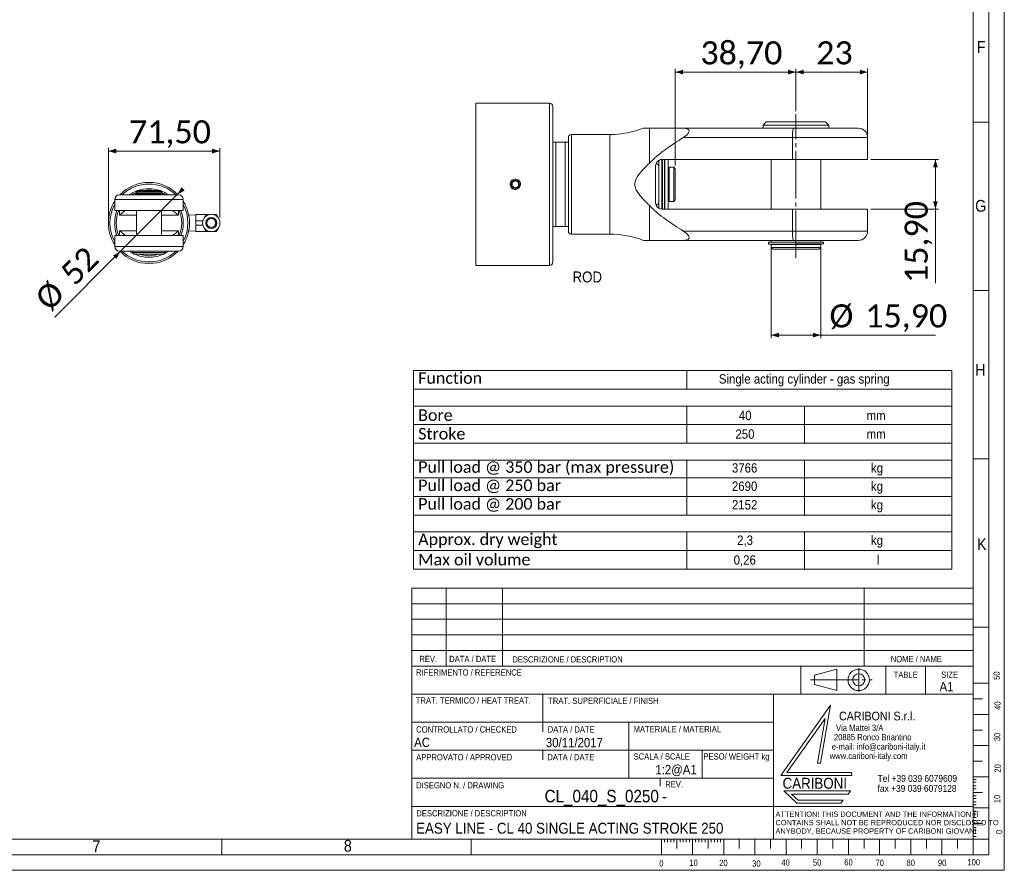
# Model space of a CAD drawing. Header units: millimetres. Extents: x 20 to 1662, y 20 to 1168.
# Tile 5 of 6: x 1030 to 1662, y 20 to 566. Entities that reach past the tile are written whole.
import ezdxf

# ---------------------------------------------------------------- set-up
doc = ezdxf.new("R2010")
doc.units = ezdxf.units.MM
doc.header["$LTSCALE"] = 2
doc.linetypes.add('SLD-Centro', pattern=[19.05, 15.24, -1.27, 1.27, -1.27])
doc.linetypes.add('SLD-Solido', pattern=[0])
doc.styles.add('SLDTEXTSTYLE0', font='GOTHIC.TTF', dxfattribs={"width": 0.913})
doc.styles.add('SLDTEXTSTYLE1', font='GOTHIC.TTF', dxfattribs={"width": 0.913})
doc.styles.add('SLDTEXTSTYLE2', font='GOTHIC.TTF', dxfattribs={"width": 0.913})
doc.styles.add('SLDTEXTSTYLE3', font='CALIBRI.TTF')
doc.styles.add('SLDTEXTSTYLE4', font='CALIBRIB.TTF')
doc.dimstyles.new('SLDDIMSTYLE0', dxfattribs={"dimtxt": 14.816667, "dimasz": 5, "dimexe": 0, "dimexo": 0.0625, "dimgap": 3.704167, "dimtad": 1, "dimrnd": 1e-09, "dimzin": 12, "dimdsep": 46, "dimtxsty": 'SLDTEXTSTYLE4', "dimsah": 1, "dimcen": 0.09, "dimadec": 0, "dimazin": 3, "dimtfac": 1, "dimtofl": 0, "dimtmove": 0, "dimatfit": 3, "dimfxl": 0, "dimfrac": 2, "dimtolj": 1, "dimtzin": 12, "dimarcsym": 0})
doc.dimstyles.new('SLDDIMSTYLE3', dxfattribs={"dimtxt": 14.816667, "dimasz": 5, "dimexe": 0, "dimexo": 0.0625, "dimgap": 3.704167, "dimtad": 1, "dimrnd": 1e-09, "dimzin": 12, "dimdsep": 46, "dimtxsty": 'SLDTEXTSTYLE4', "dimsah": 1, "dimcen": 0, "dimadec": 0, "dimazin": 3, "dimtfac": 1, "dimtmove": 0, "dimatfit": 3, "dimfxl": 0, "dimfrac": 2, "dimtolj": 1, "dimtzin": 12, "dimarcsym": 0})
doc.dimstyles.new('SLDDIMSTYLE4', dxfattribs={"dimtxt": 14.816667, "dimasz": 5, "dimexe": 0, "dimexo": 0.0625, "dimgap": 3.704167, "dimtad": 1, "dimlfac": 0.5, "dimrnd": 1e-09, "dimzin": 12, "dimdsep": 46, "dimtxsty": 'SLDTEXTSTYLE4', "dimsah": 1, "dimcen": 0.09, "dimadec": 0, "dimazin": 3, "dimtfac": 1, "dimtofl": 0, "dimtmove": 0, "dimatfit": 3, "dimfxl": 0, "dimfrac": 2, "dimtolj": 1, "dimtzin": 12, "dimarcsym": 0})

# ---------------------------------------------------------------- blocks, each defined once
blk = doc.blocks.new('SW_NOTE_6')
at = {"color": 0, "linetype": 'Continuous', "lineweight": 0, "char_height": 4, "attachment_point": 1, "style": 'SLDTEXTSTYLE0'}
for s, insert in [('   Via Mattei 3/A', (0, 5.11)), ('  20885 Ronco Briantino', (0, -0.89)), ('www.cariboni-italy.com', (0, -12.89)), (' e-mail: info@cariboni-italy.it', (0, -6.89))]:
    blk.add_mtext(s, dxfattribs=dict(at, insert=insert))
blk = doc.blocks.new('SW_NOTE_7')
at = {"color": 0, "linetype": 'Continuous', "lineweight": 0, "char_height": 4.4, "attachment_point": 1, "style": 'SLDTEXTSTYLE0'}
for s, insert in [('Tel +39 039 6079609', (0, 5.62)), ('fax +39 039 6079128', (0, -0.78))]:
    blk.add_mtext(s, dxfattribs=dict(at, insert=insert))
blk = doc.blocks.new('SW_NOTE_8')
at = {"color": 0, "linetype": 'Continuous', "lineweight": 0, "char_height": 3.4, "attachment_point": 1, "style": 'SLDTEXTSTYLE0'}
for s, insert in [('ATTENTION! THIS DOCUMENT AND THE INFORMATION IT', (0, 4.34)), ('CONTAINS SHALL NOT BE REPRODUCED NOR DISCLOSED TO', (0, -1.06)), ('ANYBODY, BECAUSE PROPERTY OF CARIBONI GIOVANI', (0, -6.46))]:
    blk.add_mtext(s, dxfattribs=dict(at, insert=insert))
blk = doc.blocks.new('SW_TABLEANNOTATION_0')
at = {"color": 0, "linetype": 'SLD-Solido', "lineweight": 0}
for p, q in [((0, 0), (0, -127.34)), ((345.41, 0), (0, 0)), ((175.39, 0), (175.39, -11.95)), ((345.41, -127.34), (345.41, 0)), ((0, -11.95), (345.41, -11.95)), ((0, -22.69), (345.41, -22.69)), ((175.39, -22.69), (175.39, -46.59)), ((250.89, -22.69), (250.89, -46.59)), ((0, -34.64), (345.41, -34.64)), ((0, -46.59), (345.41, -46.59)), ((0, -57.33), (345.41, -57.33)), ((175.39, -57.33), (175.39, -92.7)), ((250.89, -57.33), (250.89, -92.7)), ((0, -68.81), (345.41, -68.81)), ((0, -80.76), (345.41, -80.76)), ((0, -92.7), (345.41, -92.7)), ((0, -103.45), (345.41, -103.45)), ((175.39, -103.45), (175.39, -127.34)), ((250.89, -103.45), (250.89, -127.34)), ((0, -115.4), (345.41, -115.4)), ((0, -127.34), (345.41, -127.34))]:
    blk.add_line(p, q, dxfattribs=at)
at = {"color": 0, "linetype": 'Continuous', "lineweight": 0, "attachment_point": 1}
for s, insert, char_height, style in [('Function', (3, -1.03), 7.408, 'SLDTEXTSTYLE3'), ('Single acting cylinder - gas spring', (195.89, -2.31), 6, 'SLDTEXTSTYLE0'), ('Bore', (3, -24.83), 7.408, 'SLDTEXTSTYLE3'), ('40', (208.71, -25.73), 6, 'SLDTEXTSTYLE0'), ('mm', (290.65, -25.73), 6, 'SLDTEXTSTYLE0'), ('Stroke', (3, -36.77), 7.408, 'SLDTEXTSTYLE3'), ('250', (206.49, -37.68), 6, 'SLDTEXTSTYLE0'), ('mm', (290.65, -37.68), 6, 'SLDTEXTSTYLE0'), ('Pull load @ 350 bar (max pressure)', (3, -58.13), 7.4083, 'SLDTEXTSTYLE3'), ('3766', (204.27, -59.41), 6, 'SLDTEXTSTYLE0'), ('kg', (293.45, -59.41), 6, 'SLDTEXTSTYLE0'), ('Pull load @ 250 bar', (3, -69.85), 7.4083, 'SLDTEXTSTYLE3'), ('2690', (204.27, -71.12), 6, 'SLDTEXTSTYLE0'), ('kg', (293.45, -71.12), 6, 'SLDTEXTSTYLE0'), ('Pull load @ 200 bar', (3, -81.79), 7.4083, 'SLDTEXTSTYLE3'), ('2152', (204.27, -83.07), 6, 'SLDTEXTSTYLE0'), ('kg', (293.45, -83.07), 6, 'SLDTEXTSTYLE0'), ('Approx. dry weight', (3, -104.49), 7.4083, 'SLDTEXTSTYLE3'), ('2,3', (207.6, -105.76), 6, 'SLDTEXTSTYLE0'), ('kg', (293.45, -105.76), 6, 'SLDTEXTSTYLE0'), ('Max oil volume', (3, -117.53), 7.4083, 'SLDTEXTSTYLE3'), ('0,26', (205.38, -118.44), 6, 'SLDTEXTSTYLE0'), ('l', (297.35, -118.44), 6, 'SLDTEXTSTYLE0')]:
    blk.add_mtext(s, dxfattribs=dict(at, insert=insert, char_height=char_height, style=style))
blk = doc.blocks.new('_D_6')
at = {"color": 7, "linetype": 'SLD-Solido', "lineweight": 0}
for p, q in [((1131.69, 453.61), (1135.22, 457.15)), ((1094.92, 416.84), (1131.69, 453.61)), ((1094.92, 416.84), (1052.83, 374.75))]:
    blk.add_line(p, q, dxfattribs=at)
for points in [[(1131.69, 453.61), (1136.28, 456.09), (1134.16, 458.21)], [(1094.92, 416.84), (1090.32, 414.37), (1092.44, 412.25)]]:
    blk.add_solid(points, dxfattribs=at)
at = {"color": 7, "linetype": 'SLD-Solido', "lineweight": 0, "char_height": 14.817, "attachment_point": 1, "rotation": 45, "style": 'SLDTEXTSTYLE3'}
for s, insert in [('52', (1055.22, 404.76)), ('%%c', (1039.02, 388.56))]:
    blk.add_mtext(s, dxfattribs=dict(at, insert=insert))
blk = doc.blocks.new('_D_7')
at = {"color": 7, "linetype": 'SLD-Solido', "lineweight": 0}
for p, q in [((1087.3, 437.23), (1087.3, 483.35)), ((1087.3, 481.35), (1158.8, 481.35)), ((1158.8, 438.7), (1158.8, 483.35))]:
    blk.add_line(p, q, dxfattribs=at)
for points in [[(1087.3, 481.35), (1092.3, 479.85), (1092.3, 482.85)], [(1158.8, 481.35), (1153.8, 482.85), (1153.8, 479.85)]]:
    blk.add_solid(points, dxfattribs=at)
at = {"color": 7, "linetype": 'SLD-Solido', "lineweight": 0, "insert": (1100.47, 501.11), "char_height": 14.817, "attachment_point": 1, "style": 'SLDTEXTSTYLE3'}
blk.add_mtext('71,50', dxfattribs=at)
blk = doc.blocks.new('_D_12')
at = {"color": 7, "linetype": 'SLD-Solido', "lineweight": 0}
for p, q in [((1450.93, 472.03), (1450.93, 534.03)), ((1528.33, 532.03), (1450.93, 532.03)), ((1528.33, 507.06), (1528.33, 534.03))]:
    blk.add_line(p, q, dxfattribs=at)
for points in [[(1450.93, 532.03), (1455.93, 530.53), (1455.93, 533.53)], [(1528.33, 532.03), (1523.33, 533.53), (1523.33, 530.53)]]:
    blk.add_solid(points, dxfattribs=at)
at = {"color": 7, "linetype": 'SLD-Solido', "lineweight": 0, "insert": (1467.05, 551.78), "char_height": 14.817, "attachment_point": 1, "style": 'SLDTEXTSTYLE3'}
blk.add_mtext('38,70', dxfattribs=at)
blk = doc.blocks.new('_D_13')
at = {"color": 7, "linetype": 'SLD-Solido', "lineweight": 0}
for p, q in [((1528.33, 507.06), (1528.33, 534.03)), ((1528.33, 532.03), (1574.33, 532.03)), ((1574.33, 492.03), (1574.33, 534.03))]:
    blk.add_line(p, q, dxfattribs=at)
for points in [[(1528.33, 532.03), (1533.33, 530.53), (1533.33, 533.53)], [(1574.33, 532.03), (1569.33, 533.53), (1569.33, 530.53)]]:
    blk.add_solid(points, dxfattribs=at)
at = {"color": 7, "linetype": 'SLD-Solido', "lineweight": 0, "insert": (1541.32, 551.78), "char_height": 14.817, "attachment_point": 1, "style": 'SLDTEXTSTYLE3'}
blk.add_mtext('23', dxfattribs=at)
blk = doc.blocks.new('_D_14')
at = {"color": 7, "linetype": 'SLD-Solido', "lineweight": 0}
for p, q in [((1512.43, 421.03), (1512.43, 361.3)), ((1544.23, 421.03), (1544.23, 361.3)), ((1512.43, 363.3), (1544.23, 363.3)), ((1544.23, 363.3), (1617.94, 363.3))]:
    blk.add_line(p, q, dxfattribs=at)
for points in [[(1512.43, 363.3), (1517.43, 361.8), (1517.43, 364.8)], [(1544.23, 363.3), (1539.23, 364.8), (1539.23, 361.8)]]:
    blk.add_solid(points, dxfattribs=at)
at = {"color": 7, "linetype": 'SLD-Solido', "lineweight": 0, "char_height": 14.817, "attachment_point": 1, "style": 'SLDTEXTSTYLE3'}
for s, insert in [('%%c', (1549.86, 383.05)), ('15,90', (1572.78, 383.05))]:
    blk.add_mtext(s, dxfattribs=dict(at, insert=insert))
blk = doc.blocks.new('_D_15')
at = {"color": 7, "linetype": 'SLD-Solido', "lineweight": 0}
for p, q in [((1576.33, 475.93), (1619.82, 475.93)), ((1617.82, 444.13), (1617.82, 475.93)), ((1576.33, 444.13), (1619.82, 444.13)), ((1617.82, 444.13), (1617.82, 396.7))]:
    blk.add_line(p, q, dxfattribs=at)
for points in [[(1617.82, 475.93), (1616.32, 470.93), (1619.32, 470.93)], [(1617.82, 444.13), (1619.32, 449.13), (1616.32, 449.13)]]:
    blk.add_solid(points, dxfattribs=at)
at = {"color": 7, "linetype": 'SLD-Solido', "lineweight": 0, "insert": (1598.06, 396.7), "char_height": 14.817, "attachment_point": 1, "rotation": 90, "style": 'SLDTEXTSTYLE3'}
blk.add_mtext('15,90', dxfattribs=at)

msp = doc.modelspace()

# ---------------------------------------------------------------- linework, layer by layer
at = {"color": 7, "linetype": 'SLD-Solido', "lineweight": 0}
for p, q in [((1662, 20), (1662, 1168)), ((1652, 30), (1652, 1158)), ((1322.929, 512.027), (1322.929, 408.027)), ((1652, 500), (1642, 500)), ((1642, 500), (1652, 500)), ((1642, 392), (1652, 392)), ((1642, 284), (1652, 284)), ((1282, 201.014), (1282, 40.014)), ((1282, 201.014), (1642, 201.014)), ((1304, 201.014), (1304, 150.998)), ((1340, 201.014), (1340, 150.998)), ((1572, 201.014), (1572, 150.998)), ((1282.007, 190.998), (1642.007, 190.998)), ((1282.007, 180.998), (1642.007, 180.998)), ((1282.007, 170.998), (1642.007, 170.998)), ((1642, 176), (1652, 176)), ((1282.007, 160.998), (1642.007, 160.998)), ((1531.503, 150.998), (1531.503, 133.014)), ((1554.623, 148.94), (1540.318, 145.089)), ((1554.623, 148.94), (1554.623, 135.39)), ((1586, 150.998), (1586, 133.014)), ((1611.472, 150.998), (1611.472, 133.014)), ((1641.989, 150.988), (1641.989, 39.988)), ((1540.318, 145.089), (1540.318, 139.242)), ((1540.318, 139.242), (1554.623, 135.39)), ((1642, 140), (1652, 140)), ((1642, 133.014), (1282, 133.014)), ((1366, 115.014), (1366, 133.014)), ((1514, 79.014), (1514, 133.014)), ((1642, 130), (1648, 130)), ((1518.558, 80.753), (1550.534, 125.85)), ((1550.534, 125.85), (1544.091, 88.702)), ((1514, 115.014), (1282, 115.014)), ((1366, 115.014), (1366, 108.817)), ((1421.086, 79.014), (1421.086, 115.014)), ((1547.053, 117.483), (1522.428, 82.753)), ((1547.053, 117.483), (1542.07, 88.753)), ((1642, 120), (1652, 120)), ((1642, 110), (1648, 110)), ((1514, 97.014), (1282, 97.014)), ((1366, 97.014), (1366, 90.854)), ((1468.217, 97.014), (1468.217, 79.014)), ((1642, 100), (1652, 100)), ((1542.07, 88.753), (1544.091, 88.702)), ((1642, 90), (1648, 90)), ((1522.428, 82.753), (1564.07, 82.753)), ((1564.07, 82.753), (1564.091, 80.753)), ((1441.23, 79.014), (1441.23, 74.017)), ((1564.091, 80.753), (1518.558, 80.753)), ((1642, 80), (1652, 80)), ((1642, 78.355), (1644, 78.355)), ((1642, 76.433), (1644, 76.433)), ((1563.239, 70.964), (1520.558, 70.964)), ((1520.558, 70.964), (1528.859, 63.131)), ((1563.239, 70.964), (1561.853, 68.919)), ((1642, 74.254), (1644, 74.254)), ((1642, 72.34), (1644, 72.34)), ((1642, 70), (1648, 70)), ((1525.559, 68.919), (1529.665, 65.044)), ((1561.853, 68.919), (1525.559, 68.919)), ((1529.665, 65.044), (1558.558, 65.044)), ((1558.558, 65.044), (1557.164, 63.131)), ((1642, 67.817), (1644, 67.817)), ((1642, 66.121), (1644, 66.121)), ((1642, 63.942), (1644, 63.942)), ((1514, 40.014), (1514, 61.014)), ((1514, 61.014), (1642, 61.014)), ((1528.859, 63.131), (1557.164, 63.131)), ((1642, 61.91), (1644, 61.91)), ((1642, 60), (1652, 60)), ((1642, 57.999), (1644, 57.999)), ((1642, 56.078), (1644, 56.078)), ((1642, 53.898), (1644, 53.898)), ((1642, 51.985), (1644, 51.985)), ((1642, 50), (1648, 50)), ((1642, 47.461), (1644, 47.461)), ((1642, 45.766), (1644, 45.766)), ((1160, 40), (1160, 30)), ((1320, 40), (1320, 30)), ((1442, 40), (1442, 30)), ((1444, 40), (1444, 38)), ((1446, 40), (1446, 38)), ((1448, 40), (1448, 38)), ((1450, 40), (1450, 38)), ((1452, 40), (1452, 34)), ((1454, 40), (1454, 38)), ((1456, 40), (1456, 38)), ((1458, 40), (1458, 38)), ((1460, 40), (1460, 38)), ((1462, 40), (1462, 30)), ((1464, 40), (1464, 38)), ((1466, 40), (1466, 38)), ((1468, 40), (1468, 38)), ((1470, 40), (1470, 38)), ((1472, 40), (1472, 34)), ((1474, 40), (1474, 38)), ((1476, 40), (1476, 38)), ((1478, 40), (1478, 38)), ((1480, 40), (1480, 38)), ((1482, 40), (1482, 30)), ((1492, 40), (1492, 34)), ((1502, 40), (1502, 30)), ((1512, 40), (1512, 34)), ((1522, 40), (1522, 30)), ((1532, 40), (1532, 34)), ((1542, 40), (1542, 30)), ((1552, 34), (1552, 40)), ((1562, 40), (1562, 30)), ((1572, 40), (1572, 34)), ((1582, 40), (1582, 30)), ((1592, 40), (1592, 34)), ((1602, 40), (1602, 30)), ((1612, 40), (1612, 34)), ((1622, 40), (1622, 30)), ((1632, 40), (1632, 34)), ((1642, 43.586), (1644, 43.586)), ((1642, 41.673), (1644, 41.673)), ((1642, 40), (1642, 30)), ((1652, 40), (1642, 40)), ((30, 30), (1652, 30)), ((20, 20), (1662, 20))]:
    msp.add_line(p, q, dxfattribs=at)
at = {"color": 7, "linetype": 'SLD-Solido', "lineweight": 15}
for p, q in [((1642, 40), (1642, 1148)), ((1370.332, 512.027), (1322.929, 512.027)), ((1372.332, 410.027), (1372.332, 510.027)), ((1509.332, 500.027), (1507.332, 498.027)), ((1509.332, 500.027), (1547.332, 500.027)), ((1549.332, 498.027), (1547.332, 500.027)), ((1434.388, 473.684), (1434.388, 496.027)), ((1434.388, 496.027), (1455.668, 496.027)), ((1455.668, 496.027), (1526.727, 496.027)), ((1507.332, 498.027), (1507.332, 496.027)), ((1507.332, 498.027), (1549.332, 498.027)), ((1526.727, 496.027), (1568.332, 496.027)), ((1549.332, 496.027), (1549.332, 498.027)), ((1372.332, 487.027), (1374.332, 487.027)), ((1374.332, 487.027), (1374.332, 433.027)), ((1374.332, 487.027), (1380.332, 487.027)), ((1380.332, 487.027), (1380.332, 433.027)), ((1380.332, 487.027), (1382.332, 487.027)), ((1382.332, 430.027), (1382.332, 490.027)), ((1382.332, 487.027), (1382.332, 433.027)), ((1409.031, 492.027), (1384.332, 492.027)), ((1526.158, 490.027), (1456.061, 490.027)), ((1526.158, 475.927), (1526.158, 490.027)), ((1574.332, 475.927), (1574.332, 490.027)), ((1440.332, 475.391), (1440.332, 467.358)), ((1442.332, 475.927), (1442.332, 444.127)), ((1442.332, 475.927), (1526.158, 475.927)), ((1442.732, 475.927), (1442.732, 444.127)), ((1443.932, 475.927), (1443.932, 444.127)), ((1444.332, 475.927), (1444.332, 444.127)), ((1446.332, 444.127), (1446.332, 475.927)), ((1512.432, 475.927), (1512.432, 444.127)), ((1526.158, 475.927), (1574.332, 475.927)), ((1544.232, 444.127), (1544.232, 475.927)), ((1438.332, 448.127), (1438.332, 471.927)), ((1440.332, 472.027), (1438.718, 473.641)), ((1449.932, 471.027), (1446.932, 471.027)), ((1446.932, 449.027), (1446.932, 471.027)), ((1450.932, 470.027), (1449.932, 471.027)), ((1449.932, 449.027), (1449.932, 471.027)), ((1450.932, 450.027), (1450.932, 470.027)), ((1348.332, 462.336), (1346.332, 461.182)), ((1346.332, 461.182), (1346.332, 458.872)), ((1350.332, 461.182), (1348.332, 462.336)), ((1350.332, 458.872), (1350.332, 461.182)), ((1440.332, 452.695), (1440.332, 467.358)), ((1446.932, 465.527), (1446.332, 465.527)), ((1105.852, 456.029), (1105.352, 455.529)), ((1105.352, 455.529), (1105.352, 454.529)), ((1121.252, 455.529), (1105.352, 455.529)), ((1120.752, 456.029), (1105.852, 456.029)), ((1121.252, 455.529), (1120.752, 456.029)), ((1121.252, 454.529), (1121.252, 455.529)), ((1346.332, 458.872), (1348.332, 457.718)), ((1348.332, 457.718), (1350.332, 458.872)), ((1091.302, 450.229), (1091.302, 443.179)), ((1094.302, 453.229), (1132.302, 453.229)), ((1104.475, 454.379), (1104.475, 453.729)), ((1104.475, 454.379), (1105.007, 454.379)), ((1104.475, 453.729), (1122.127, 453.729)), ((1105.007, 454.279), (1105.007, 454.379)), ((1106.207, 454.379), (1105.007, 454.379)), ((1105.007, 454.279), (1122.119, 454.279)), ((1121.252, 454.529), (1105.352, 454.529)), ((1105.352, 453.729), (1105.352, 453.229)), ((1105.752, 454.529), (1105.752, 454.379)), ((1120.847, 454.379), (1122.127, 454.379)), ((1120.852, 454.379), (1120.852, 454.529)), ((1121.252, 453.229), (1121.252, 453.729)), ((1122.129, 453.761), (1122.129, 454.346)), ((1135.302, 443.179), (1135.302, 450.229)), ((1440.332, 452.695), (1440.332, 444.663)), ((1446.332, 454.527), (1446.932, 454.527)), ((1446.932, 449.027), (1449.932, 449.027)), ((1449.932, 449.027), (1450.932, 450.027)), ((1091.302, 443.179), (1135.302, 443.179)), ((1105.352, 443.179), (1105.352, 427.279)), ((1121.252, 427.279), (1121.252, 443.179)), ((1434.388, 424.027), (1434.388, 446.37)), ((1438.718, 446.413), (1440.332, 448.027)), ((1526.158, 444.127), (1442.332, 444.127)), ((1574.332, 444.127), (1526.158, 444.127)), ((1526.158, 430.027), (1526.158, 444.127)), ((1574.332, 430.027), (1574.332, 444.127)), ((1143.302, 440.443), (1138.805, 440.286)), ((1139.302, 436.536), (1139.266, 436.598)), ((1139.302, 436.536), (1139.302, 433.921)), ((1143.302, 436.702), (1143.302, 440.729)), ((1150.127, 440.729), (1143.302, 440.729)), ((1147.802, 436.702), (1143.302, 436.702)), ((1143.302, 433.755), (1143.302, 436.702)), ((1148.145, 437.296), (1147.802, 436.702)), ((1147.802, 436.702), (1147.802, 436.017)), ((1150.127, 440.729), (1148.933, 438.662)), ((1152.513, 440.729), (1150.127, 440.729)), ((1156.477, 440.729), (1154.091, 440.729)), ((1156.477, 440.729), (1157.671, 438.662)), ((1158.459, 437.296), (1158.802, 436.702)), ((1158.802, 436.702), (1158.802, 436.017)), ((1138.805, 430.171), (1143.302, 430.014)), ((1139.266, 433.859), (1139.302, 433.921)), ((1147.802, 433.755), (1143.302, 433.755)), ((1143.302, 429.729), (1143.302, 433.755)), ((1150.127, 429.729), (1143.302, 429.729)), ((1147.802, 434.44), (1147.802, 433.755)), ((1147.802, 433.755), (1148.145, 433.162)), ((1148.933, 431.796), (1150.127, 429.729)), ((1152.513, 429.729), (1150.127, 429.729)), ((1156.477, 429.729), (1154.091, 429.729)), ((1156.477, 429.729), (1157.671, 431.796)), ((1158.459, 433.162), (1158.802, 433.755)), ((1158.802, 434.44), (1158.802, 433.755)), ((1374.332, 433.027), (1372.332, 433.027)), ((1380.332, 433.027), (1374.332, 433.027)), ((1382.332, 433.027), (1380.332, 433.027)), ((1456.061, 430.027), (1526.158, 430.027)), ((1091.302, 427.279), (1091.302, 420.229)), ((1135.302, 427.279), (1091.302, 427.279)), ((1135.302, 420.229), (1135.302, 427.279)), ((1384.332, 428.027), (1409.031, 428.027)), ((1434.388, 424.027), (1430.571, 424.027)), ((1455.668, 424.027), (1434.388, 424.027)), ((1526.727, 424.027), (1455.668, 424.027)), ((1512.432, 424.027), (1512.432, 423.027)), ((1568.332, 424.027), (1526.727, 424.027)), ((1544.232, 423.027), (1544.232, 424.027)), ((1132.302, 417.229), (1094.302, 417.229)), ((1102.802, 417.229), (1102.802, 416.229)), ((1123.802, 416.229), (1123.802, 417.229)), ((1510.678, 422.827), (1510.678, 421.727)), ((1510.678, 422.827), (1527.515, 422.827)), ((1510.678, 421.727), (1527.938, 421.727)), ((1512.432, 423.027), (1528.089, 423.027)), ((1512.432, 421.427), (1512.432, 419.427)), ((1512.432, 421.427), (1544.232, 421.427)), ((1512.432, 419.427), (1513.432, 418.427)), ((1512.432, 419.427), (1544.232, 419.427)), ((1513.232, 423.027), (1513.232, 422.827)), ((1513.232, 421.727), (1513.232, 421.427)), ((1513.432, 418.427), (1543.232, 418.427)), ((1528.869, 421.727), (1527.938, 421.727)), ((1528.089, 423.027), (1528.727, 423.027)), ((1528.727, 423.027), (1545.986, 423.027)), ((1545.986, 421.927), (1529.15, 421.927)), ((1543.232, 418.427), (1544.232, 419.427)), ((1543.432, 421.427), (1543.432, 421.927)), ((1544.232, 419.427), (1544.232, 421.427)), ((1545.986, 421.927), (1545.986, 423.027)), ((1102.802, 416.229), (1103.802, 415.229)), ((1123.802, 416.229), (1102.802, 416.229)), ((1122.802, 415.229), (1103.802, 415.229)), ((1122.802, 415.229), (1123.802, 416.229)), ((1322.929, 408.027), (1370.332, 408.027)), ((1282, 150.998), (1642, 150.998)), ((1282, 79.014), (1514, 79.014)), ((1514, 79.014), (1514, 61.014)), ((1514, 61.014), (1282, 61.014)), ((40, 40), (1642, 40)), ((1282, 40.014), (1642, 40.014))]:
    msp.add_line(p, q, dxfattribs=at)
at = {"color": 8, "linetype": 'SLD-Solido', "lineweight": 15}
for p, q in [((1370.332, 408.027), (1370.332, 512.027)), ((1384.332, 428.027), (1384.332, 492.027)), ((1409.031, 428.027), (1409.031, 492.027)), ((1574.332, 490.027), (1526.158, 490.027)), ((1135.302, 450.229), (1091.302, 450.229)), ((1094.392, 440.179), (1094.392, 443.179)), ((1132.212, 440.179), (1132.212, 443.179)), ((1105.352, 440.179), (1094.392, 440.179)), ((1132.212, 440.179), (1121.252, 440.179)), ((1094.392, 427.279), (1094.392, 430.279)), ((1105.352, 430.279), (1094.392, 430.279)), ((1132.212, 430.279), (1121.252, 430.279)), ((1132.212, 427.279), (1132.212, 430.279)), ((1526.158, 430.027), (1574.332, 430.027)), ((1091.302, 420.229), (1135.302, 420.229))]:
    msp.add_line(p, q, dxfattribs=at)
at = {"color": 7, "linetype": 'SLD-Centro', "lineweight": 0}
for p, q in [((1528.332, 412.818), (1528.332, 505.058)), ((1568.609, 149.743), (1568.609, 134.588)), ((1537.694, 142.165), (1577.33, 142.165))]:
    msp.add_line(p, q, dxfattribs=at)
at = {"color": 7, "linetype": 'SLD-Solido', "lineweight": 15, "flags": 128}
for points in [[(1100.653, 417.229), (1102.506, 416.06), (1103.495, 415.535)], [(1123.109, 415.535), (1124.098, 416.06), (1125.951, 417.229)]]:
    msp.add_lwpolyline(points, dxfattribs=at)
at = {"color": 7, "linetype": 'SLD-Solido', "lineweight": 15}
for centre, radius in [((1348.332, 460.027), 2.614), ((1153.302, 435.229), 5.556), ((1153.302, 435.229), 3.612), ((1153.302, 435.229), 3.334), ((1153.302, 435.229), 2.778)]:
    msp.add_circle(centre, radius, dxfattribs=at)
at = {"color": 7, "linetype": 'SLD-Solido', "lineweight": 0}
for radius in [6.861, 3.874]:
    msp.add_circle((1568.609, 142.165), radius, dxfattribs=at)
at = {"color": 7, "linetype": 'SLD-Solido', "lineweight": 15}
for centre, radius, start, end in [((1370.332, 510.027), 2, 0.00041, 89.999697), ((1409.031, 552.027), 60, 269.999957, 291.033287), ((1542.393, 491.513), 16.304, 163.928427, 185.231499), ((1568.332, 490.027), 6, 0.000367, 89.999473), ((1384.332, 490.027), 2, 90.000303, 179.999644), ((1442.332, 471.927), 4, 89.999955, 180.000792), ((1113.302, 435.229), 26, 43.813061, 136.186939), ((1113.302, 435.229), 22, 110.228962, 125.096801), ((1113.302, 435.229), 22, 70.988735, 109.011265), ((1113.302, 435.229), 21, 82.086142, 97.913858), ((1113.302, 435.229), 22, 54.903199, 69.771038), ((1113.302, 435.229), 26, 147.795772, 212.204228), ((1094.302, 450.229), 3, 90, 180), ((1132.302, 450.229), 3, 0, 90), ((1113.302, 435.229), 26, 327.795772, 32.204228), ((1113.302, 435.229), 22, 158.816035, 201.183965), ((1113.302, 435.229), 21, 157.754778, 202.245222), ((1113.302, 435.229), 21, 337.754778, 22.245222), ((1113.302, 435.229), 22, 338.816035, 21.183965), ((1442.332, 448.127), 4, 179.999522, 269.999731), ((1384.332, 430.027), 2, 180.000356, 269.999697), ((1542.393, 428.54), 16.304, 174.768501, 196.071573), ((1568.332, 430.027), 6, 270.000527, 359.999633), ((1409.031, 368.027), 60, 68.959841, 90.000031), ((1094.302, 420.229), 3, 180, 270), ((1113.302, 435.229), 26, 223.813061, 270), ((1113.302, 435.229), 26, 270, 316.186939), ((1132.302, 420.229), 3, 270, 0), ((1486.896, 673.165), 253.446, 278.981284, 279.266418), ((1478.505, 723.689), 304.828, 279.25209, 279.483047), ((1577.726, 123.692), 302.165, 99.251072, 99.484064), ((1569.663, 172.249), 252.777, 98.980907, 99.266796), ((1113.302, 435.229), 22, 245.380023, 270), ((1113.302, 435.229), 21, 252.24721, 287.75279), ((1113.302, 435.229), 22, 270, 294.619977), ((1370.332, 410.027), 2, 270.000303, 359.99959)]:
    msp.add_arc(centre, radius, start, end, dxfattribs=at)
at = {"color": 8, "linetype": 'SLD-Solido', "lineweight": 15}
for start, end in [(46.05448, 133.94552), (151.642363, 208.357637), (331.642363, 28.357637), (226.05448, 270), (270, 313.94552)]:
    msp.add_arc((1113.302, 435.229), 25, start, end, dxfattribs=at)
at = {"color": 7, "linetype": 'SLD-Solido', "lineweight": 15}
for centre, major_axis, start_param, end_param in [((1113.302, 454.878), (8.827, -0.547), 6.2470812, 6.3157721), ((1113.302, 453.229), (8.827, 0.547), 6.2505985, 6.2729504)]:
    msp.add_ellipse(centre, major_axis=major_axis, ratio=0.1650759, start_param=start_param, end_param=end_param, dxfattribs=at)
for points, knots in [([(1430.571, 496.027), (1430.571, 496.027), (1430.181, 496.027), (1433.042, 496.027), (1433.837, 496.027), (1434.388, 496.027)], [0, 0, 0, 0, 0.0000234, 0.3064868, 1, 1, 1, 1]), ([(1456.061, 490.027), (1456.904, 490.591), (1458.044, 491.352), (1459.196, 492.603), (1459.681, 493.376), (1459.86, 494.104), (1459.735, 494.762), (1459.123, 495.437), (1457.695, 495.956), (1456.46, 495.999), (1455.668, 496.027)], [0, 0, 0, 0, 0.2823729, 0.3814138, 0.4743541, 0.5346407, 0.5867957, 0.654986, 0.7787721, 1, 1, 1, 1]), ([(1456.061, 490.027), (1452.273, 487.583), (1446.568, 483.902), (1439.321, 478.427), (1436.031, 475.265), (1434.388, 473.684)], [0, 0, 0, 0, 0.497154, 0.748693, 1, 1, 1, 1]), ([(1434.388, 473.684), (1432.818, 472.115), (1429.693, 468.992), (1426.301, 464.762), (1424.884, 461.067), (1425.032, 458.344), (1426.51, 455.181), (1429.263, 451.68), (1432.179, 448.678), (1433.882, 446.898), (1434.388, 446.37)], [0, 0, 0, 0, 0.1972671, 0.3925006, 0.4763035, 0.5414635, 0.6285264, 0.781404, 0.9350857, 1, 1, 1, 1]), ([(1345.108, 460.73), (1345.073, 460.497), (1344.981, 459.897), (1345.162, 458.914), (1345.704, 457.928), (1346.547, 457.177), (1347.591, 456.746), (1348.718, 456.686), (1349.801, 457.001), (1350.718, 457.657), (1351.368, 458.58), (1351.676, 459.666), (1351.607, 460.792), (1351.17, 461.832), (1350.413, 462.669), (1349.422, 463.209), (1348.308, 463.39), (1347.196, 463.193), (1346.219, 462.638), (1345.453, 461.795), (1345.223, 461.086), (1345.108, 460.73)], [0, 0, 0, 0, 0.0342873, 0.0879126, 0.1415192, 0.1951874, 0.2489122, 0.3025752, 0.3561558, 0.4097589, 0.4634568, 0.5171732, 0.5708027, 0.6243763, 0.6780112, 0.7317298, 0.7854235, 0.8390232, 0.8926049, 0.9462753, 1, 1, 1, 1]), ([(1102.485, 453.229), (1102.491, 453.232), (1102.504, 453.24), (1102.64, 453.322), (1102.987, 453.522), (1103.607, 453.871), (1104.174, 454.128), (1104.475, 454.266)], [0, 0, 0, 0, 0.0844541, 0.1996919, 0.3772206, 0.6687961, 1, 1, 1, 1]), ([(1104.715, 454.379), (1104.843, 454.443), (1105.045, 454.546), (1105.269, 454.625), (1105.352, 454.655)], [0, 0, 0, 0, 0.6311505, 1, 1, 1, 1]), ([(1121.252, 454.657), (1121.319, 454.633), (1121.543, 454.553), (1121.745, 454.45), (1121.885, 454.379)], [0, 0, 0, 0, 0.3021803, 1, 1, 1, 1]), ([(1122.098, 454.279), (1122.417, 454.134), (1122.921, 453.906), (1123.512, 453.581), (1123.871, 453.376), (1124.083, 453.25), (1124.107, 453.236), (1124.119, 453.229)], [0, 0, 0, 0, 0.3450268, 0.5453385, 0.746861, 0.8801828, 1, 1, 1, 1]), ([(1094.392, 440.179), (1094.395, 440.181), (1094.976, 440.685), (1095.964, 441.541), (1097.128, 442.5), (1097.833, 443.012), (1098.148, 443.17), (1098.247, 443.177), (1098.265, 443.179)], [0, 0, 0, 0, 0.00205221, 0.37421037, 0.62914748, 0.81782533, 0.96769187, 1, 1, 1, 1]), ([(1128.339, 443.179), (1128.394, 443.169), (1128.533, 443.143), (1128.971, 442.875), (1129.796, 442.245), (1130.94, 441.28), (1131.806, 440.53), (1132.209, 440.181), (1132.212, 440.179)], [0, 0, 0, 0, 0.0921951, 0.2311866, 0.4442315, 0.7408206, 0.9979496, 1, 1, 1, 1]), ([(1434.388, 446.37), (1436.008, 444.81), (1439.25, 441.69), (1446.488, 436.204), (1452.219, 432.506), (1456.061, 430.027)], [0, 0, 0, 0, 0.2478091, 0.4958395, 1, 1, 1, 1]), ([(1098.265, 427.279), (1098.21, 427.289), (1098.071, 427.314), (1097.633, 427.582), (1096.807, 428.212), (1095.664, 429.177), (1094.798, 429.927), (1094.395, 430.276), (1094.392, 430.279)], [0, 0, 0, 0, 0.0921951, 0.2311866, 0.4442315, 0.7408206, 0.9979496, 1, 1, 1, 1]), ([(1132.212, 430.279), (1132.209, 430.276), (1131.628, 429.773), (1130.64, 428.917), (1129.475, 427.957), (1128.771, 427.446), (1128.456, 427.287), (1128.357, 427.28), (1128.339, 427.279)], [0, 0, 0, 0, 0.00205221, 0.37421037, 0.62914748, 0.81782533, 0.96769187, 1, 1, 1, 1]), ([(1455.668, 424.027), (1456.576, 424.057), (1457.778, 424.097), (1459.135, 424.668), (1459.707, 425.22), (1459.865, 425.919), (1459.71, 426.576), (1459.255, 427.389), (1458.104, 428.66), (1456.891, 429.471), (1456.061, 430.027)], [0, 0, 0, 0, 0.25092236, 0.33206582, 0.40858503, 0.4623313, 0.52484637, 0.59293359, 0.72152621, 1, 1, 1, 1]), ([(1102.773, 417.059), (1102.71, 417.096), (1102.576, 417.174), (1102.495, 417.223), (1102.488, 417.227), (1102.485, 417.229)], [0, 0, 0, 0, 0.3853628, 0.8196682, 1, 1, 1, 1]), ([(1124.119, 417.229), (1124.107, 417.221), (1124.082, 417.207), (1123.96, 417.133), (1123.842, 417.066), (1123.802, 417.043)], [0, 0, 0, 0, 0.3997336, 0.7975876, 1, 1, 1, 1])]:
    msp.add_open_spline(points, degree=3, knots=knots, dxfattribs=at)

# ---------------------------------------------------------------- block references
at = {"color": 7, "linetype": 'Continuous', "lineweight": 0}
for name, p in [('SW_TABLEANNOTATION_0', (1283.003, 340.517)), ('SW_NOTE_6', (1549.986, 108.286)), ('SW_NOTE_7', (1580.725, 75.514)), ('SW_NOTE_8', (1515.224, 53.354))]:
    msp.add_blockref(name, p, dxfattribs=at)

# ---------------------------------------------------------------- texts
for s, insert, char_height, attachment_point, style in [('F', (1644.357, 551.889), 7.524, 1, 'SLDTEXTSTYLE0'), ('G', (1643.288, 450.002), 7.524, 1, 'SLDTEXTSTYLE0'), ('H', (1643.391, 344.816), 7.524, 1, 'SLDTEXTSTYLE0'), ('K', (1644.49, 232.929), 7.524, 1, 'SLDTEXTSTYLE0'), ('DATA / DATE', (1305.89, 157.577), 4, 1, 'SLDTEXTSTYLE0'), ('REV.', (1292.454, 157.577), 4, 2, 'SLDTEXTSTYLE0'), ('DESCRIZIONE / DESCRIPTION', (1346.395, 157.32), 4, 1, 'SLDTEXTSTYLE0'), ('NOME / NAME', (1589.135, 157.513), 4, 1, 'SLDTEXTSTYLE0'), ('RIFERIMENTO / REFERENCE', (1284.65, 148.926), 4, 1, 'SLDTEXTSTYLE0'), ('TABLE', (1591.007, 147.473), 4, 1, 'SLDTEXTSTYLE0'), ('SIZE', (1621.528, 147.473), 4, 1, 'SLDTEXTSTYLE0'), ('A1', (1620.451, 140.816), 6, 1, 'SLDTEXTSTYLE1'), ('TRAT. TERMICO / HEAT TREAT.', (1284.487, 130.952), 4, 1, 'SLDTEXTSTYLE0'), ('TRAT. SUPERFICIALE / FINISH', (1369.417, 130.725), 4, 1, 'SLDTEXTSTYLE0'), ('CARIBONI S.r.l.', (1555.993, 121.749), 5.59322, 1, 'SLDTEXTSTYLE0'), ('CONTROLLATO / CHECKED', (1284.744, 112.347), 4, 1, 'SLDTEXTSTYLE0'), ('DATA / DATE', (1369.125, 112.378), 4, 1, 'SLDTEXTSTYLE0'), ('MATERIALE / MATERIAL', (1424.163, 112.538), 4, 1, 'SLDTEXTSTYLE0'), ('AC', (1283.422, 105.119), 6, 1, 'SLDTEXTSTYLE0'), ('30/11/2017', (1367.886, 104.929), 6, 1, 'SLDTEXTSTYLE0'), ('APPROVATO / APPROVED', (1284.718, 94.523), 4, 1, 'SLDTEXTSTYLE0'), ('DATA / DATE', (1368.878, 94.613), 4, 1, 'SLDTEXTSTYLE0'), ('SCALA / SCALE', (1424.185, 95.019), 4, 1, 'SLDTEXTSTYLE0'), ('PESO/ WEIGHT kg', (1468.983, 95.019), 4, 1, 'SLDTEXTSTYLE0'), ('1:2@A1', (1438.149, 87.612), 6, 1, 'SLDTEXTSTYLE0'), ('DISEGNO N. / DRAWING', (1284.704, 76.521), 4, 1, 'SLDTEXTSTYLE0'), ('REV.', (1444.505, 77.218), 4, 1, 'SLDTEXTSTYLE0'), ('CARIBONI', (1519.76, 79.328), 7, 1, 'SLDTEXTSTYLE2'), ('CL_040_S_0250', (1440.406, 71.598), 8, 3, 'SLDTEXTSTYLE1'), ('- ', (1442.405, 71.479), 8, 1, 'SLDTEXTSTYLE1'), ('DESCRIZIONE / DESCRIPTION', (1284.83, 58.588), 4, 1, 'SLDTEXTSTYLE0'), ('EASY LINE - CL 40 SINGLE ACTING STROKE 250', (1284.699, 50.482), 7, 1, 'SLDTEXTSTYLE0'), ('7', (1077.014, 39.158), 7.524, 1, 'SLDTEXTSTYLE0'), ('8', (1238.315, 39.502), 7.524, 1, 'SLDTEXTSTYLE0'), ('0', (1440.672, 26.457), 4, 1, 'SLDTEXTSTYLE0'), ('10', (1459.931, 26.867), 4, 1, 'SLDTEXTSTYLE0'), ('20', (1479.082, 26.772), 4, 1, 'SLDTEXTSTYLE0'), ('30', (1500.26, 26.339), 4, 1, 'SLDTEXTSTYLE0'), ('40', (1518.968, 27.004), 4, 1, 'SLDTEXTSTYLE0'), ('50', (1539.226, 27.004), 4, 1, 'SLDTEXTSTYLE0'), ('60', (1559.362, 27.114), 4, 1, 'SLDTEXTSTYLE0'), ('70', (1579.305, 26.785), 4, 1, 'SLDTEXTSTYLE0'), ('80', (1599.213, 26.871), 4, 1, 'SLDTEXTSTYLE0'), ('90', (1619.397, 26.871), 4, 1, 'SLDTEXTSTYLE0'), ('100', (1638.319, 27.186), 4, 1, 'SLDTEXTSTYLE0')]:
    msp.add_mtext(s, dxfattribs=dict(at, insert=insert, char_height=char_height, attachment_point=attachment_point, style=style))
at = {"color": 7, "linetype": 'SLD-Solido', "lineweight": 0, "insert": (1394.492, 404.109), "char_height": 7, "attachment_point": 2, "style": 'SLDTEXTSTYLE0'}
msp.add_mtext('ROD', dxfattribs=at)
at = {"color": 7, "linetype": 'Continuous', "lineweight": 0, "char_height": 4, "attachment_point": 1, "rotation": 90, "style": 'SLDTEXTSTYLE0'}
for s, insert in [('50', (1655.097, 142.133)), ('40', (1655.698, 122.905)), ('30', (1655.397, 102.775)), ('20', (1655.698, 82.646)), ('10', (1655.397, 63.117)), ('0', (1656.655, 43.214))]:
    msp.add_mtext(s, dxfattribs=dict(at, insert=insert))

# ---------------------------------------------------------------- dimensions: what is measured, and where the dimension line sits
at = {"color": 7, "linetype": 'SLD-Solido', "lineweight": 0}
for base, p1, p2, dimstyle, picture, middle in [((1450.932, 532.027), (1528.332, 505.058), (1450.932, 470.027), 'SLDDIMSTYLE4', '_D_12', (1489.632, 532.027)), ((1574.332, 532.027), (1528.332, 505.058), (1574.332, 490.027), 'SLDDIMSTYLE4', '_D_13', (1551.332, 532.027)), ((1158.802, 481.35), (1087.302, 435.229), (1158.802, 436.702), 'SLDDIMSTYLE0', '_D_7', (1123.052, 481.35))]:
    dim = msp.add_linear_dim(base=base, p1=p1, p2=p2, dimstyle=dimstyle, dxfattribs=at)
    dim.commit()
    dim.dimension.update_dxf_attribs({"geometry": picture, "text_midpoint": middle, "dimtype": 160})
dim = msp.add_linear_dim(base=(1617.82, 475.927), p1=(1574.332, 444.127), p2=(1574.332, 475.927), angle=90, dimstyle='SLDDIMSTYLE4', dxfattribs=at)
dim.commit()
dim.dimension.update_dxf_attribs({"geometry": '_D_15', "text_midpoint": (1617.82, 419.285), "dimtype": 160})
dim = msp.add_diameter_dim_2p(p1=(1094.917, 416.844), p2=(1131.687, 453.613), dimstyle='SLDDIMSTYLE3', dxfattribs=at)
dim.commit()
dim.dimension.update_dxf_attribs({"geometry": '_D_6', "text_midpoint": (1067.18, 389.107), "dimtype": 163})
dim = msp.add_linear_dim(base=(1544.232, 363.296), p1=(1512.432, 423.027), p2=(1544.232, 423.027), text='%%c<>', dimstyle='SLDDIMSTYLE4', dxfattribs=at)
dim.commit()
dim.dimension.update_dxf_attribs({"geometry": '_D_14', "text_midpoint": (1583.901, 363.296), "dimtype": 160})

doc.saveas('drawing.dxf')
